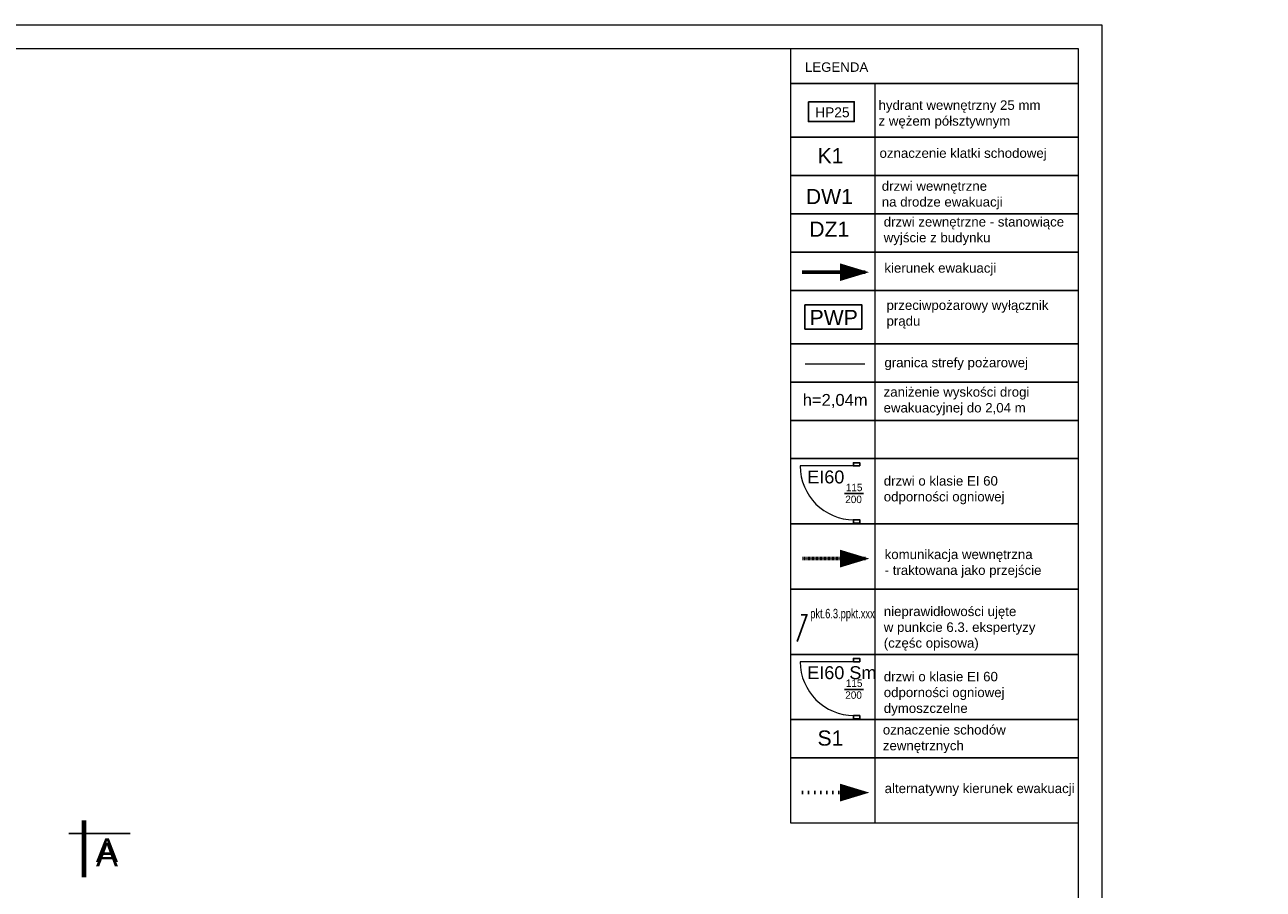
# Model space of a CAD drawing. Header units: millimetres. Extents: x 126553 to 403692, y -95821 to 38049.
# Tile 232 of 256: x 223335 to 225947, y 21598 to 23422. Entities that reach past the tile are written whole.
import ezdxf
from ezdxf import colors
from ezdxf.entities.mleader import LeaderData, LeaderLine
from ezdxf.math import Vec2, Vec3

# ---------------------------------------------------------------- set-up
doc = ezdxf.new("R2010")
doc.units = ezdxf.units.MM
for name, pattern in [('ACAD_ISO02W100', [15, 12, -3]), ('DASHDOT', [1, 0.5, -0.25, 0, -0.25]), ('DOTX2', [12.7, 0, -12.7])]:
    doc.linetypes.add(name, pattern=pattern)
for name, color, linetype, lineweight in [('_(06 GRUBA)', 7, 'Continuous', 40), ('docieplenie', 6, 'Continuous', 18), ('ewakaucja', 3, 'Continuous', 50), ('opisy', 7, 'Continuous', 18), ('ramki', 250, 'Continuous', 13), ('WAW_P-POŻ', 10, 'Continuous', 9), ('WYMIAR', 7, 'Continuous', 18), ('wymiarowanie', 7, 'Continuous', 18), ('ściany', 7, 'Continuous', 0), ('ŚCIANY GRUBE', 7, 'Continuous', 20)]:
    doc.layers.add(name, color=color, linetype=linetype, lineweight=lineweight)
for name, color, linetype in [('Opisy - Teksty', 7, 'Continuous'), ('WENTYLE_WADLIWE', 1, 'Continuous'), ('WIDOK', 7, 'Continuous')]:
    doc.layers.add(name, color=color, linetype=linetype)
doc.styles.add('Arial', font='arial.ttf')
doc.styles.add('GENERATED_STYLE_2', font='arial.ttf')
doc.styles.add('ROMANS', font='romans.shx', dxfattribs={"width": 0.7})

msp = doc.modelspace()

# ---------------------------------------------------------------- linework, layer by layer
at = {"color": 1}
msp.add_lwpolyline([(224987.6321, 23259.8382), (225084.49114, 23259.8382), (225084.49114, 23217.977), (224987.6321, 23217.977)], close=True, dxfattribs=at)
at = {"layer": '_(06 GRUBA)', "color": 3}
for points in [[(225115.74089, 22900.13293, 0, 37.5, 0), (225054.03765, 22900.13293, 37.5, 37.5, 0)], [(225116.26311, 22295.76864, 0, 37.5, 0), (225054.55986, 22295.76864, 37.5, 37.5, 0)], [(225116.26311, 21801.9736, 0, 37.5, 0), (225054.55986, 21801.9736, 37.5, 37.5, 0)]]:
    msp.add_lwpolyline(points, format="xyseb", dxfattribs=at)
at = {"layer": '_(06 GRUBA)', "color": 1, "lineweight": -2}
msp.add_lwpolyline([(224980.50769, 22831.41121), (225100.20445, 22831.41121), (225100.20445, 22780.23392), (224980.50769, 22780.23392)], close=True, dxfattribs=at)
at = {"layer": '_(06 GRUBA)', "color": 7, "lineweight": -2}
for points in [[(225095.98222, 22491.27524), (225082.72158, 22491.27524), (225082.72158, 22498.13098), (225095.98222, 22498.13098)], [(225095.98222, 22370.80976), (225082.72158, 22370.80976), (225082.72158, 22377.6655), (225095.98222, 22377.6655)], [(225095.98222, 22078.27852), (225082.72158, 22078.27852), (225082.72158, 22085.13426), (225095.98222, 22085.13426)], [(225095.98222, 21957.81304), (225082.72158, 21957.81304), (225082.72158, 21964.66878), (225095.98222, 21964.66878)]]:
    msp.add_lwpolyline(points, close=True, dxfattribs=at)
for points in [[(225063.66127, 22432.85916), (225103.87614, 22432.85916)], [(225063.66127, 22019.86244), (225103.87614, 22019.86244)]]:
    msp.add_lwpolyline(points, dxfattribs=at)
at = {"layer": 'docieplenie', "color": 0, "lineweight": 0}
for points in [[(225083.98222, 22491.27524), (224970.38222, 22491.27524)], [(225083.98222, 22078.27852), (224970.38222, 22078.27852)]]:
    msp.add_lwpolyline(points, dxfattribs=at)
for centre in [(225083.99982, 22491.2831), (225083.99982, 22078.28638)]:
    msp.add_arc(centre, 113.6176, 180.00396703, 269.99112301, dxfattribs=at)
at = {"layer": 'ewakaucja', "color": 3, "lineweight": 60}
msp.add_lwpolyline([(224974.81412, 22900.13293), (225107.47574, 22900.13293)], dxfattribs=at)
at = {"layer": 'ewakaucja', "color": 3, "linetype": 'DASHDOT', "lineweight": 60}
msp.add_lwpolyline([(224975.33633, 22295.76864), (225107.99796, 22295.76864)], dxfattribs=at)
at = {"layer": 'ramki', "color": 0, "ltscale": 0.6}
for points in [[(212702.63626, 23422.30878), (225606.35159, 23422.30878), (225606.35159, 19222.30878), (212702.63626, 19222.30878)], [(212902.63626, 23372.30878), (225556.35159, 23372.30878), (225556.35159, 19272.30878), (212902.63626, 19272.30878)]]:
    msp.add_lwpolyline(points, close=True, dxfattribs=at)
at = {"layer": 'ramki', "color": 3, "linetype": 'DOTX2', "lineweight": 60}
msp.add_lwpolyline([(224975.33633, 21801.9736), (225107.99796, 21801.9736)], dxfattribs=at)
at = {"layer": 'WAW_P-POŻ', "color": 1, "linetype": 'ACAD_ISO02W100', "ltscale": 2, "true_color": 0xff0000, "const_width": 3}
msp.add_lwpolyline([(224980.27427, 22706.30743), (225107.02089, 22706.30743)], dxfattribs=at)
at = {"layer": 'WIDOK', "color": 0}
msp.add_line((223428.28209, 21715.53193), (223557.14611, 21715.53193), dxfattribs=at)
at = {"layer": 'WIDOK'}
msp.add_line((223428.28209, 21715.53193), (223557.14611, 21715.53193), dxfattribs=at)
at = {"layer": 'WIDOK', "color": 0, "lineweight": 100, "const_width": 10}
for points in [[(223459.92583, 21743.35137), (223459.92583, 21632.68068)], [(223459.92583, 21733.93277), (223459.92583, 21623.26209)]]:
    msp.add_lwpolyline(points, dxfattribs=at)
at = {"layer": 'WIDOK', "lineweight": 100, "const_width": 10}
msp.add_lwpolyline([(223459.92583, 21733.93277), (223459.92583, 21623.26209)], dxfattribs=at)
at = {"layer": 'wymiarowanie', "ltscale": 4}
for points in [[(224950.89737, 23372.30878), (225556.35159, 23372.30878), (225556.35159, 23298.00387), (224950.89737, 23298.00387)], [(224950.89737, 23298.00387), (225556.35159, 23298.00387), (225556.35159, 23184.95154), (224950.89737, 23184.95154)], [(224950.89737, 23184.95154), (225556.35159, 23184.95154), (225556.35159, 23104.15321), (224950.89737, 23104.15321)], [(224950.89737, 23104.15321), (225556.35159, 23104.15321), (225556.35159, 23023.35488), (224950.89737, 23023.35488)], [(224950.89737, 23023.35488), (225556.35159, 23023.35488), (225556.35159, 22942.55655), (224950.89737, 22942.55655)], [(224950.89737, 22942.55655), (225556.35159, 22942.55655), (225556.35159, 22861.75822), (224950.89737, 22861.75822)], [(224950.89737, 22861.75822), (225556.35159, 22861.75822), (225556.35159, 22749.13708), (224950.89737, 22749.13708)], [(224950.89737, 22749.13708), (225556.35159, 22749.13708), (225556.35159, 22668.33875), (224950.89737, 22668.33875)], [(224950.89737, 22668.33875), (225556.35159, 22668.33875), (225556.35159, 22587.54042), (224950.89737, 22587.54042)], [(224950.89737, 22587.54042), (225556.35159, 22587.54042), (225556.35159, 22506.74209), (224950.89737, 22506.74209)], [(224950.89737, 22506.74209), (225556.35159, 22506.74209), (225556.35159, 22369.07652), (224950.89737, 22369.07652)], [(224950.89737, 22369.07652), (225556.35159, 22369.07652), (225556.35159, 22231.41095), (224950.89737, 22231.41095)], [(224950.89737, 22231.41095), (225556.35159, 22231.41095), (225556.35159, 22093.74538), (224950.89737, 22093.74538)], [(224950.89737, 22093.74538), (225556.35159, 22093.74538), (225556.35159, 21956.0798), (224950.89737, 21956.0798)], [(224950.89737, 21956.0798), (225556.35159, 21956.0798), (225556.35159, 21875.28147), (224950.89737, 21875.28147)], [(224950.89737, 21875.28147), (225556.35159, 21875.28147), (225556.35159, 21737.6159), (224950.89737, 21737.6159)]]:
    msp.add_lwpolyline(points, close=True, dxfattribs=at)
for points in [[(225127.59869, 23298.00387), (225127.59869, 22521.84266)], [(225127.59869, 22877.28997), (225127.59869, 21737.6159)]]:
    msp.add_lwpolyline(points, dxfattribs=at)
at = {"layer": 'ŚCIANY GRUBE', "color": 0}
for p, q in [((225095.98222, 22491.27524), (225083.98222, 22491.27524)), ((225095.98222, 22377.6655), (225083.98222, 22377.6655)), ((225095.98222, 22078.27852), (225083.98222, 22078.27852))]:
    msp.add_line(p, q, dxfattribs=at)

# ---------------------------------------------------------------- texts
at = {"layer": 'opisy', "color": 7, "char_height": 20, "attachment_point": 1}
for s, width, heights, insert in [('{\\f@Arial Unicode MS|b0|i0|c238|p34;LEGENDA}', 836.2526896, [20.68213], (224980.43992, 23342.95233)), ('{\\f@Arial Unicode MS|b0|i0|c238|p34;  \\Phydrant wewnętrzny 25 mm \\Pz wężem półsztywnym \\P }', 4774.7980145, [924.80725], (225135.60045, 23296.05626)), ('\\pi-4,l6,t6,8;{\\f@Arial Unicode MS|b0|i0|c238|p34; oznaczenie klatki schodowej} ', 5017.184285, [637.10781], (225127.97373, 23161.48632)), ('\\pi-4,l6,t6,8;{\\f@Arial Unicode MS|b0|i0|c238|p34;drzwi wewnętrzne \\Pna drodze ewakuacji}', 4802.7213699, [151.70947], (225140.49324, 23091.94678)), ('\\pi-40,l60,t80;{\\f@Arial Unicode MS|b0|i0|c238|p34;drzwi zewnętrzne - stanowiące \\Pwyjście z budynku } ', 4002.0604188, [151.70947], (225126.54789, 23016.51479)), ('\\pi-40,l60,t80;{\\f@Arial Unicode MS|b0|i0|c238|p34;kierunek ewakuacji } ', 4002.0604188, [151.70947], (225127.97373, 22919.09133)), ('\\pi-40,l60,t80;{\\f@Arial Unicode MS|b0|i0|c238|p34;przeciwpożarowy wyłącznik \\Pprądu}', 4002.0604188, [151.70947], (225132.4351, 22840.5933)), ('\\pi-40,l60,t80;{\\f@Arial Unicode MS|b0|i0|c238|p34;granica strefy pożarowej}', 4002.0604188, [151.70947], (225127.97373, 22719.54403)), ('\\pi-40,l60,t80;{\\f@Arial Unicode MS|b0|i0|c238|p34;zaniżenie wyskości drogi \\Pewakuacyjnej do 2,04 m}', 4002.0604188, [151.70947], (225126.31052, 22657.4735)), ('\\pi-40,l60,t80;{\\f@Arial Unicode MS|b0|i0|c238|p34;drzwi o klasie EI 60 \\Podporności ogniowej}', 4002.0604188, [151.70947], (225126.65309, 22469.80392)), ('\\pi-40,l60,t80;{\\f@Arial Unicode MS|b0|i0|c238|p34;komunikacja wewnętrzna \\P- traktowana jako przejście} ', 4002.0604188, [151.70947], (225128.49595, 22314.72704)), ('\\pi-40,l60,t80;{\\f@Arial Unicode MS|b0|i0|c238|p34;nieprawidłowości ujęte \\Pw punkcie 6.3. ekspertyzy \\P(częśc opisowa)}', 4002.0604188, [151.70947], (225126.65309, 22194.47278)), ('\\pi-40,l60,t80;{\\f@Arial Unicode MS|b0|i0|c238|p34;drzwi o klasie EI 60 \\Podporności ogniowej\\Pdymoszczelne}', 4002.0604188, [151.70947], (225126.65309, 22056.80721)), ('\\pi-4,l6,t6,8;{\\f@Arial Unicode MS|b0|i0|c238|p34; oznaczenie schodów \\P zewnętrznych} ', 5017.184285, [637.10781], (225134.93085, 21944.59315)), ('\\pi-40,l60,t80;{\\f@Arial Unicode MS|b0|i0|c238|p34;alternatywny kierunek ewakuacji} ', 4002.0604188, [151.70947], (225128.49595, 21820.93199))]:
    msp.add_mtext_dynamic_manual_height_columns(s, width=width, gutter_width=12.5, heights=heights, dxfattribs=dict(at, insert=insert))
at = {"layer": 'opisy', "color": 0, "char_height": 15.68, "width": 11.13, "attachment_point": 1}
for s, insert in [('115', (225066.66686, 22453.73349)), ('200', (225065.47898, 22428.5905)), ('115', (225066.66686, 22040.73677)), ('200', (225065.47898, 22015.59378))]:
    msp.add_mtext(s, dxfattribs=dict(at, insert=insert))
at = {"layer": 'Opisy - Teksty', "color": 5, "linetype": 'Continuous', "char_height": 32, "attachment_point": 2, "style": 'GENERATED_STYLE_2'}
for s, insert in [('K1', (225034.19192, 23161.98746)), ('DW1', (225031.93423, 23075.80331)), ('DZ1', (225031.67239, 23006.95517)), ('{\\C1;PWP}', (225041.06827, 22820.53828)), ('S1', (225034.19192, 21933.11572))]:
    msp.add_mtext(s, dxfattribs=dict(at, insert=insert))
at = {"layer": 'WENTYLE_WADLIWE', "color": 1, "true_color": 0xff0000, "char_height": 27.2, "attachment_point": 1, "style": 'Arial'}
for s, insert, width in [('EI60', (224985.33576, 22481.64453), 44.4174403), ('EI60 {\\C5;Sm}', (224985.33576, 22068.64781), 171.99228)]:
    msp.add_mtext(s, dxfattribs=dict(at, insert=insert, width=width))
at = {"layer": 'WYMIAR', "color": 1, "insert": (224975.72953, 22643.15421), "char_height": 25, "width": 419.0808, "attachment_point": 1}
msp.add_mtext('{\\f@Arial Unicode MS|b0|i0|c238|p34;h=2,04m}', dxfattribs=at)
at = {"layer": 'WYMIAR', "color": 0, "char_height": 50, "width": 218.7, "attachment_point": 7}
for insert in [(223465.76152, 21655.8092), (223465.76152, 21646.3906)]:
    msp.add_mtext('{\\fArial|b0|i0|c238|p34; A}', dxfattribs=dict(at, insert=insert))
at = {"layer": 'WYMIAR', "insert": (223465.76152, 21646.3906), "char_height": 50, "width": 218.7, "attachment_point": 7}
msp.add_mtext('{\\fArial|b0|i0|c238|p34; A}', dxfattribs=at)
at = {"layer": 'ściany', "color": 1, "insert": (225001.91122, 23247.93632), "char_height": 20.8, "attachment_point": 1}
msp.add_mtext_dynamic_manual_height_columns('\\pt208;{\\f@Arial Unicode MS|b0|i0|c238|p34;HP25}', width=232.8976775, gutter_width=12.5, heights=[20.68213], dxfattribs=at)

# ---------------------------------------------------------------- leaders
at = {"layer": '_(06 GRUBA)', "color": 6, "lineweight": -2}
ml = msp.add_multileader_mtext('Standard', dxfattribs=at)
ml.set_content('{\\f@Arial Unicode MS|b0|i0|c238|p34;\\C6;pkt.6.3.ppkt.xxx}', color=6, style='ROMANS')
ml.set_leader_properties()
ml.build(insert=Vec2(0, 0))
ml.multileader.update_dxf_attribs({"text_right_attachment_type": 6, "dogleg_length": 0.36, "arrow_head_size": 12, "scale": 3})
ctx = ml.context
ctx.base_point, ctx.scale, ctx.char_height, ctx.arrow_head_size, ctx.landing_gap_size, ctx.plane_origin = Vec3(224985.59161, 22176.97837), 3, 20, 12, 6, Vec3(224834.25069, 21565.57576)
ctx.right_attachment = 6
notes = []
notes.append((ctx, [(0, (1, 1, 0), (224984.51161, 22176.97837), (1, 0), 1.08, [(3, [(224984.51161, 22176.97837), (224980.94898, 22176.97481), (224984.51161, 22176.97837), (224963.69646, 22120.82674)], 0, [])])]))
ctx.mtext.insert, ctx.mtext.flow_direction = Vec3(224991.59161, 22189.76146), 5
for ctx, leaders in notes:
    for number, flags, end, landing, length, lines in leaders:
        leader = LeaderData()
        leader.index, (leader.has_last_leader_line, leader.has_dogleg_vector, leader.attachment_direction) = number, flags
        leader.last_leader_point, leader.dogleg_vector, leader.dogleg_length = Vec3(end), Vec3(landing), length
        for number, points, colour, breaks in lines:
            line = LeaderLine()
            line.index, line.vertices, line.color, line.breaks = number, Vec3.list(points), colors.encode_raw_color(colour), breaks
            leader.lines.append(line)
        ctx.leaders.append(leader)

doc.saveas('drawing.dxf')
